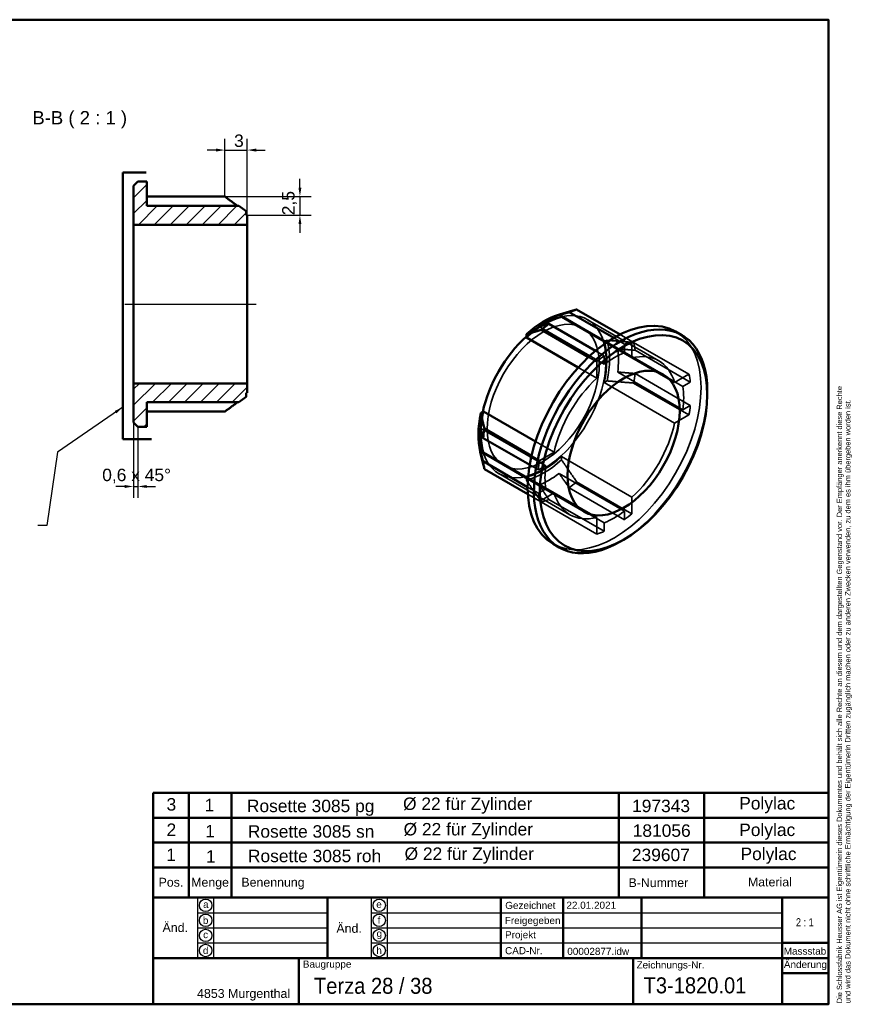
# Model space of a CAD drawing. Header units: millimetres. Extents: x 5 to 208, y 5 to 144.
# Tile 2 of 2: x 91 to 208, y 5 to 144. Entities that reach past the tile are written whole.
import ezdxf
from ezdxf.enums import TextEntityAlignment as Align

# ---------------------------------------------------------------- set-up
doc = ezdxf.new("R2010")
doc.units = ezdxf.units.MM
doc.header["$LTSCALE"] = 0.5
for name, color, linetype, lineweight in [('Bemaßungen(DIN)', 7, 'Continuous', 25), ('Mittellinie(DIN)', 7, 'Continuous', 25), ('Sichtbare Kanten(DIN)', 7, 'Continuous', 50), ('Skizziergeometrie(DIN)', 7, 'Continuous', 50), ('Skizzierlinie(DIN)', 7, 'Continuous', 25), ('Symbole(DIN)', 7, 'Continuous', 25), ('Verdeckte Kanten(DIN)', 7, 'Continuous', 35)]:
    doc.layers.add(name, color=color, linetype=linetype, lineweight=lineweight)
doc.layers.add('Schraffur', color=179, linetype='Continuous', lineweight=9, true_color=0x1e1e47)
doc.styles.add('Aktuell-DIN', font='arial.ttf')
doc.styles.add('Aktuell-DINGroßer Text', font='arial.ttf')
doc.styles.add('STANDARD-DIN~0', font='arial.ttf')
doc.styles.add('Textstil10', font='arial.ttf')
doc.styles.add('Textstil41', font='arial.ttf', dxfattribs={"width": 0.8})
doc.styles.add('Textstil80', font='arial.ttf', dxfattribs={"width": 0.9})
doc.styles.add('Textstil83', font='arial.ttf', dxfattribs={"width": 0.8})
doc.dimstyles.new('CAD-LAN', dxfattribs={"dimscale": 0.5, "dimtxt": 3.5, "dimasz": 2.5, "dimexe": 3.175, "dimexo": 0, "dimgap": 0.8, "dimtad": 1, "dimrnd": 1e-08, "dimtxsty": 'STANDARD-DIN~0', "dimcen": 0.09, "dimdle": 10, "dimclrd": 250, "dimclre": 250, "dimclrt": 250, "dimadec": 0, "dimazin": 2, "dimtfac": 1, "dimtmove": 0, "dimatfit": 3, "dimfxl": 1, "dimtolj": 1, "dimtzin": 0, "dimlwd": 25, "dimlwe": 25, "dimarcsym": 0})
doc.dimstyles.new('CAD-LAN$7', dxfattribs={"dimscale": 0.5, "dimtxt": 3.5, "dimasz": 2.5, "dimexe": 3.175, "dimexo": 0, "dimgap": 0.8, "dimtad": 1, "dimrnd": 1e-08, "dimtxsty": 'STANDARD-DIN~0', "dimcen": 0.09, "dimdle": 10, "dimclrd": 7, "dimclre": 250, "dimclrt": 250, "dimadec": 0, "dimazin": 2, "dimtfac": 1, "dimtmove": 0, "dimatfit": 3, "dimfxl": 1, "dimtolj": 1, "dimtzin": 0, "dimlwd": 25, "dimlwe": 25, "dimarcsym": 0})

# ---------------------------------------------------------------- blocks, each defined once
blk = doc.blocks.new('Ränder Standardrahmen')
at = {"layer": 'Skizziergeometrie(DIN)', "flags": 128}
blk.add_lwpolyline([(10, 10), (10, 287), (410, 287), (410, 10), (10, 10)], dxfattribs=at)
blk = doc.blocks.new('Schriftfelder Heusser')
at = {"layer": 'Skizziergeometrie(DIN)'}
for p, q in [((101, 236.92), (101, 250.92)), ((101, 250.92), (291, 250.92)), ((111, 236.92), (111, 250.92)), ((123, 236.92), (123, 250.92)), ((232, 236.92), (232, 250.92)), ((256, 236.92), (256, 250.92)), ((291, 250.92), (291, 236.92)), ((101, 243.92), (291, 243.92)), ((101, 229.92), (101, 236.92)), ((101, 236.92), (291, 236.92)), ((111, 229.92), (111, 236.92)), ((123, 229.92), (123, 236.92)), ((232, 229.92), (232, 236.92)), ((256, 229.92), (256, 236.92)), ((291, 236.92), (291, 229.92)), ((101, 191.42), (101, 229.92)), ((101, 229.92), (291, 229.92)), ((111, 229.92), (111, 221.42)), ((123, 229.92), (123, 221.42)), ((232, 229.92), (232, 221.42)), ((256, 229.92), (256, 221.42)), ((291, 229.92), (291, 191.42)), ((101, 221.42), (291, 221.42)), ((150, 221.42), (150, 204.42)), ((198.85, 221.42), (198.85, 204.42)), ((216.35, 221.42), (216.35, 204.42)), ((238.35, 221.42), (238.35, 204.42)), ((278, 221.42), (278, 191.42)), ((278, 208.67), (291, 208.67)), ((101, 204.42), (291, 204.42)), ((142, 204.42), (142, 191.42)), ((236, 204.42), (236, 191.42)), ((278, 200.17), (291, 200.17)), ((291, 191.42), (101, 191.42))]:
    blk.add_line(p, q, dxfattribs=at)
at = {"layer": 'Skizzierlinie(DIN)'}
for p, q in [((113.5, 221.42), (113.5, 204.42)), ((118, 221.42), (118, 204.42)), ((162.35, 221.42), (162.35, 204.42)), ((166.85, 221.42), (166.85, 204.42)), ((113.5, 217.17), (150, 217.17)), ((162.35, 217.17), (278, 217.17)), ((113.5, 212.92), (150, 212.92)), ((162.35, 212.92), (278, 212.92)), ((113.5, 208.67), (150, 208.67)), ((162.35, 208.67), (278, 208.67))]:
    blk.add_line(p, q, dxfattribs=at)
for centre in [(115.75, 219.25), (164.6, 219.25), (115.75, 215.04), (164.6, 215.04), (115.75, 210.79), (164.6, 210.79), (115.75, 206.54), (164.6, 206.54)]:
    blk.add_circle(centre, 1.75, dxfattribs=at)
at = {"layer": 'Symbole(DIN)', "color": 7, "insert": (293.33, 191.7), "char_height": 1.5, "width": 182.3003, "attachment_point": 1, "rotation": 90, "line_spacing_factor": 0.944221, "style": 'Aktuell-DIN'}
blk.add_mtext('\\fArial|b0|i0;\\H1.5000;Die Schlossfabrik Heusser AG ist Eigentümerin dieses Dokumentes und behält sich alle Rechte an diesem und dem dargestellten Gegenstand vor. Der Empfänger anerkennt diese Rechte\\Pund wird das Dokument nicht ohne schriftliche Ermächtigung der Eigentümerin Dritten zugänglich machen oder zu anderen Zwecken verwenden, zu dem es ihm übergeben worden ist.\\P ', dxfattribs=at)
at = {"layer": 'Symbole(DIN)', "color": 179, "true_color": 0x262659, "style": 'Aktuell-DIN'}
for s, insert, char_height, attachment_point in [('B-Nummer', (234.74, 225.62), 2.489, 4), ('Material', (274.52, 225.81), 2.489, 5), ('Pos.', (106, 227), 2.489, 2), ('Menge', (117, 227), 2.489, 2), ('Benennung', (125.81, 225.38), 2.489, 4), ('\\fArial|b0|i0;a', (115.81, 219.53), 2, 5), ('\\fArial|b0|i0;e', (164.54, 219.53), 2, 5), ('\\fArial|b0|i0;Gezeichnet', (200.05, 219.23), 2, 4), ('\\fArial|b0|i0;b', (115.75, 215), 2, 5), ('\\fArial|b0|i0;f', (164.55, 215.06), 2, 5), ('\\fArial|b0|i0;Freigegeben', (199.92, 216), 2, 1), ('\\fArial|b0|i0;c', (115.75, 211.01), 2, 5), ('\\fArial|b0|i0;g', (164.63, 211.05), 2, 5), ('\\fArial|b0|i0;Projekt', (200, 211.98), 2, 1), ('\\fArial|b0|i0;d', (115.76, 206.55), 2, 5), ('\\fArial|b0|i0;h', (164.55, 206.57), 2, 5), ('\\fArial|b0|i0;CAD-Nr.', (200, 207.5), 2, 1), ('\\fArial|b0|i0;\\H2.0000;Massstab', (284.39, 206.37), 2, 5), ('\\fArial|b0|i0;\\H2.0000;Baugruppe', (143.1, 203.73), 2, 1), ('\\fArial|b0|i0;Zeichnungs-Nr.', (237, 203.5), 2, 1), ('\\fArial|b0|i0;\\H2.5000;4853 Murgenthal', (113.33, 192.46), 2.5, 7)]:
    blk.add_mtext(s, dxfattribs=dict(at, insert=insert, char_height=char_height, attachment_point=attachment_point))
at = {"layer": 'Symbole(DIN)', "color": 179, "true_color": 0x262659, "attachment_point": 5, "style": 'Aktuell-DIN'}
for s, insert, char_height, width in [('Änd.', (107.21, 213), 2.489, 12.3494), ('Änd.', (156.12, 212.76), 2.489, 12.3494), ('\\fArial|b0|i0;Änderung', (284.51, 202.33), 2, 12.1143)]:
    blk.add_mtext(s, dxfattribs=dict(at, insert=insert, char_height=char_height, width=width))
at = {"layer": 'Symbole(DIN)', "color": 179, "true_color": 0x262659, "style": 'Textstil10'}
for tag, p in [('ERSTELLUNGSDATUM_001', (217.26, 218.29)), ('DATEINAME_001', (217.51, 205.31))]:
    blk.add_attdef(tag, p, '', height=2, dxfattribs=at)
at = {"layer": 'Symbole(DIN)', "color": 179, "true_color": 0x262659}
for tag, height, style, p in [('AUTOR', 2.49, 'Aktuell-DIN', (240.03, 219.26)), ('KONTROLLDATUM', 2, 'Textstil10', (217.42, 215.04)), ('KONTROLLIERT_VON', 2, 'Textstil10', (239.98, 215.05))]:
    blk.add_attdef(tag, text='', height=height, dxfattribs=dict(at, style=style)).set_placement(p, align=Align.MIDDLE_LEFT)
at = {"layer": 'Symbole(DIN)', "color": 7}
for tag, p, height, style, width in [('Anfänglicher_Ansichtsmaßstab_001', (281.84, 213.34), 2.3, 'Textstil83', 0.8), ('TITEL_001', (143.1, 194.37), 4.5, 'Textstil80', 0.9), ('BAUTEILNUMMER_001', (237.4, 194.5), 4.5, 'Textstil80', 0.9)]:
    blk.add_attdef(tag, p, '', height=height, dxfattribs=dict(at, style=style, width=width))
at = {"layer": 'Symbole(DIN)', "color": 179, "true_color": 0x262659, "style": 'Textstil10'}
blk.add_attdef('PROJEKT', text='', height=2, dxfattribs=at).set_placement((217.77, 209.72), align=Align.BOTTOM_LEFT)
at = {"layer": 'Symbole(DIN)', "color": 7, "style": 'Textstil41', "width": 0.8}
blk.add_attdef('STATUS', text='', height=5, dxfattribs=at).set_placement((284.53, 195.86), align=Align.MIDDLE_CENTER)
blk = doc.blocks.new('*D19')
at = {"layer": 'Bemaßungen(DIN)', "color": 250, "linetype": 'Continuous', "lineweight": 25, "true_color": 0x3f3f3f, "transparency": 16777216}
for p, q in [((120.09, 118.62), (120.09, 126.75)), ((123.24, 116), (123.24, 126.75)), ((118.84, 125.16), (117.59, 125.16)), ((120.09, 125.16), (123.24, 125.16)), ((124.49, 125.16), (125.74, 125.16))]:
    blk.add_line(p, q, dxfattribs=at)
at = {"layer": 'Bemaßungen(DIN)', "color": 250, "linetype": 'Continuous', "true_color": 0x3f3f3f, "transparency": 16777216}
for points in [[(118.84, 125.37), (118.84, 124.95), (120.09, 125.16)], [(124.49, 125.37), (124.49, 124.95), (123.24, 125.16)]]:
    blk.add_solid(points, dxfattribs=at)
at = {"layer": 'Defpoints', "color": 0, "linetype": 'Continuous', "transparency": 16777216}
for p in [(123.24, 125.16), (120.09, 118.62), (123.24, 116)]:
    blk.add_point(p, dxfattribs=at)
at = {"layer": 'Bemaßungen(DIN)', "color": 250, "linetype": 'Continuous', "lineweight": 25, "true_color": 0x3f3f3f, "transparency": 16777216, "insert": (120.7, 127.35), "char_height": 1.75, "attachment_point": 1, "style": 'STANDARD-DIN~0'}
blk.add_mtext('\\A1; \\fArial|b0|i0;\\H1.7500;3', dxfattribs=at)
blk = doc.blocks.new('*D20')
at = {"layer": 'Bemaßungen(DIN)', "color": 250, "linetype": 'Continuous', "lineweight": 25, "true_color": 0x3f3f3f, "transparency": 16777216}
for p, q in [((130.64, 119.87), (130.64, 121.12)), ((120.09, 118.62), (132.23, 118.62)), ((130.64, 118.62), (130.64, 116)), ((123.24, 116), (132.23, 116)), ((130.64, 114.75), (130.64, 113.5))]:
    blk.add_line(p, q, dxfattribs=at)
at = {"layer": 'Bemaßungen(DIN)', "color": 250, "linetype": 'Continuous', "true_color": 0x3f3f3f, "transparency": 16777216}
for points in [[(130.44, 119.87), (130.85, 119.87), (130.64, 118.62)], [(130.44, 114.75), (130.85, 114.75), (130.64, 116)]]:
    blk.add_solid(points, dxfattribs=at)
at = {"layer": 'Defpoints', "color": 0, "linetype": 'Continuous', "transparency": 16777216}
for p in [(120.09, 118.62), (123.24, 116), (130.64, 116)]:
    blk.add_point(p, dxfattribs=at)
at = {"layer": 'Bemaßungen(DIN)', "color": 250, "linetype": 'Continuous', "lineweight": 25, "true_color": 0x3f3f3f, "transparency": 16777216, "insert": (128.14, 115.32), "char_height": 1.75, "attachment_point": 1, "rotation": 90, "style": 'STANDARD-DIN~0'}
blk.add_mtext('\\A1; \\fArial|b0|i0;\\H1.7500;2,5', dxfattribs=at)
blk = doc.blocks.new('*D21')
at = {"layer": 'Bemaßungen(DIN)', "color": 250, "linetype": 'Continuous', "lineweight": 25, "true_color": 0x3f3f3f, "transparency": 16777216}
for p, q in [((107.24, 86.85), (107.24, 76.25)), ((107.84, 86.25), (107.84, 76.25)), ((105.99, 77.84), (104.74, 77.84)), ((107.24, 77.84), (107.84, 77.84)), ((109.09, 77.84), (110.34, 77.84))]:
    blk.add_line(p, q, dxfattribs=at)
at = {"layer": 'Bemaßungen(DIN)', "color": 250, "linetype": 'Continuous', "true_color": 0x3f3f3f, "transparency": 16777216}
for points in [[(105.99, 78.05), (105.99, 77.63), (107.24, 77.84)], [(109.09, 78.05), (109.09, 77.63), (107.84, 77.84)]]:
    blk.add_solid(points, dxfattribs=at)
at = {"layer": 'Defpoints', "color": 0, "linetype": 'Continuous', "transparency": 16777216}
for p in [(107.24, 86.85), (107.84, 86.25), (107.84, 77.84)]:
    blk.add_point(p, dxfattribs=at)
at = {"layer": 'Bemaßungen(DIN)', "color": 250, "linetype": 'Continuous', "lineweight": 25, "true_color": 0x3f3f3f, "transparency": 16777216, "insert": (102.83, 80.34), "char_height": 1.75, "attachment_point": 1, "style": 'STANDARD-DIN~0'}
blk.add_mtext('\\A1;\\fArial|b0|i0;\\H1.7500;0,6 x 45°', dxfattribs=at)

msp = doc.modelspace()

# ---------------------------------------------------------------- hatches: boundary and pattern name
at = {"layer": 'Schraffur'}
h = msp.add_hatch(dxfattribs=at)
h.set_pattern_fill('ANSI31', color=256, scale=12.7, style=0)
h.set_pattern_definition([(45, (0, 0), (-1.122532, 1.122532), [])])
h.paths.add_polyline_path([(107.84, 120.747), (107.24, 120.147), (107.24, 114.647), (123.24, 114.647), (123.24, 115.997), (123.09, 115.997), (123.09, 116.547), (122.068, 117.297), (109.09, 117.297), (109.09, 120.747)])
h.paths.add_polyline_path([(107.24, 86.847), (107.84, 86.247), (109.09, 86.247), (109.09, 89.697), (122.068, 89.697), (123.09, 90.447), (123.09, 90.997), (123.24, 90.997), (123.24, 92.347), (107.24, 92.347)])

# ---------------------------------------------------------------- linework, layer by layer
at = {"layer": 'Mittellinie(DIN)', "linetype": 'Continuous'}
msp.add_line((105.99, 103.497), (124.49, 103.497), dxfattribs=at)
at = {"layer": 'Sichtbare Kanten(DIN)'}
for p, q in [((107.84, 120.747), (107.24, 120.147)), ((109.09, 120.747), (107.84, 120.747)), ((109.09, 117.297), (109.09, 120.747)), ((107.24, 120.147), (107.24, 114.647)), ((109.09, 118.615), (120.09, 118.615)), ((122.068, 117.297), (109.09, 117.297)), ((123.09, 116.547), (122.068, 117.297)), ((123.09, 115.997), (123.09, 116.547)), ((123.24, 115.997), (123.09, 115.997)), ((123.24, 114.647), (123.24, 115.997)), ((107.24, 114.647), (123.24, 114.647)), ((107.24, 92.347), (107.24, 114.647)), ((123.24, 92.347), (123.24, 114.647)), ((167.17, 102.03), (169.05, 102.583)), ((175.673, 99.213), (169.571, 102.736)), ((173.794, 98.103), (167.112, 101.961)), ((174.781, 98.728), (168.51, 102.349)), ((171.249, 96.052), (164.621, 99.879)), ((172.24, 96.929), (165.682, 100.716)), ((162.5, 98.782), (162.5, 99.249)), ((169.795, 94.57), (162.5, 98.782)), ((184.383, 99.126), (183.499, 99.637)), ((123.24, 92.347), (107.24, 92.347)), ((107.24, 92.347), (107.24, 86.847)), ((123.24, 90.997), (123.24, 92.347)), ((122.068, 89.697), (123.09, 90.447)), ((123.09, 90.447), (123.09, 90.997)), ((123.09, 90.997), (123.24, 90.997)), ((187.956, 90.74), (187.956, 91.23)), ((109.09, 86.247), (109.09, 89.697)), ((109.09, 89.697), (122.068, 89.697)), ((109.09, 88.378), (120.09, 88.378)), ((156.085, 88.138), (156.489, 88.372)), ((156.489, 88.372), (163.784, 84.16)), ((107.24, 86.847), (107.84, 86.247)), ((107.84, 86.247), (109.09, 86.247)), ((163.228, 82.16), (156.6, 85.986)), ((162.964, 80.863), (156.406, 84.649)), ((156.012, 82.703), (156.472, 80.799)), ((162.725, 78.931), (156.043, 82.788)), ((162.677, 77.763), (156.406, 81.383)), ((162.703, 76.748), (156.6, 80.271)), ((167.133, 69.248), (166.249, 69.759)), ((176.182, 70.348), (175.758, 70.103))]:
    msp.add_line(p, q, dxfattribs=at)
for centre, major_axis, start_param, end_param in [((167.096, 89.188), (7.625, 13.207), 0.5538258, 0.6538717), ((174.874, 84.698), (-8.625, -14.939), 3.1415927, 6.2831853), ((164.975, 90.413), (-6.525, -11.302), 3.686741, 4.1985141), ((165.698, 89.996), (6.9, 11.951), 0.6399584, 0.9308379), ((175.758, 84.187), (8.625, 14.939), 5.4977871, 10.2101761), ((167.096, 89.188), (7.625, 13.207), 0.9169246, 1.0169705), ((164.869, 90.474), (6.25, 10.825), 1.0567147, 2.084878), ((164.975, 90.413), (-6.525, -11.302), 5.2262638, 5.7380369), ((165.698, 89.996), (6.9, 11.951), 2.2107548, 2.5016342), ((167.096, 89.188), (7.625, 13.207), 2.1246221, 2.2246681), ((167.096, 89.188), (7.625, 13.207), 2.4877209, 2.5877669)]:
    msp.add_ellipse(centre, major_axis=major_axis, ratio=0.5773503, start_param=start_param, end_param=end_param, dxfattribs=at)
for major_axis in [(-8.325, -14.419), (-5.575, -9.656)]:
    msp.add_ellipse((176.182, 83.942), major_axis=major_axis, ratio=0.5773503, dxfattribs=at)
for points, weights in [([(120.09, 118.615), (121.021, 117.926), (121.871, 117.297)], [1.01687265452, 1.01379088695, 1.00865756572]), ([(169.571, 102.736), (169.305, 102.659), (169.05, 102.583)], [1.01745893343, 1.01618054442, 1.0145540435]), ([(167.112, 101.961), (167.776, 102.146), (168.51, 102.349)], [1.00744290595, 1.01343451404, 1.01687265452]), ([(162.5, 99.249), (163.473, 99.543), (164.621, 99.879)], [1, 1.01195536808, 1.01745893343]), ([(165.682, 100.716), (164.947, 100.513), (164.284, 100.328)], [1.01687265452, 1.01343451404, 1.00744290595]), ([(121.871, 89.697), (121.021, 89.067), (120.09, 88.378)], [1.00865756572, 1.01379088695, 1.01687265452]), ([(156.6, 85.986), (156.317, 87.149), (156.085, 88.138)], [1.01745893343, 1.01195536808, 1]), ([(156.043, 86.054), (156.215, 85.387), (156.406, 84.649)], [1.00744290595, 1.01343451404, 1.01687265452]), ([(156.406, 81.383), (156.215, 82.121), (156.043, 82.788)], [1.01687265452, 1.01343451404, 1.00744290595]), ([(156.472, 80.799), (156.535, 80.54), (156.6, 80.271)], [1.0145540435, 1.01618054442, 1.01745893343])]:
    msp.add_rational_spline(points, weights, degree=2, dxfattribs=at)
at = {"layer": 'Skizziergeometrie(DIN)', "linetype": 'Continuous'}
for p, q in [((109, 122), (105.75, 122)), ((105.75, 122), (105.75, 84.5)), ((105.75, 84.5), (109.75, 84.5))]:
    msp.add_line(p, q, dxfattribs=at)
at = {"layer": 'Verdeckte Kanten(DIN)'}
for p, q in [((167.45, 102.107), (167.45, 101.64)), ((167.45, 101.64), (177.349, 95.924)), ((181.124, 95.523), (171.119, 101.3)), ((173.46, 95.03), (164.284, 100.328)), ((181.757, 93.599), (170.444, 100.131)), ((173.46, 98.17), (173.864, 98.403)), ((176.288, 97.858), (174.781, 98.728)), ((177.349, 98.246), (175.673, 99.213)), ((176.288, 96.663), (173.794, 98.103)), ((176.288, 97.858), (176.288, 96.663)), ((177.349, 95.924), (177.349, 98.246)), ((185.37, 93.615), (177.592, 98.106)), ((185.564, 92.503), (177.786, 96.993)), ((172.399, 95.388), (171.249, 96.052)), ((173.46, 96.225), (172.24, 96.929)), ((173.46, 95.03), (173.46, 96.225)), ((184.529, 91.905), (176.288, 96.663)), ((183.359, 92.454), (177.349, 95.924)), ((172.399, 93.067), (169.795, 94.57)), ((172.399, 95.388), (172.399, 93.067)), ((184.529, 88.639), (175.353, 93.937)), ((185.564, 89.237), (177.786, 93.727)), ((185.37, 93.615), (183.359, 92.454)), ((173.864, 92.688), (173.46, 92.454)), ((173.46, 92.454), (183.359, 86.739)), ((185.37, 87.899), (177.592, 92.39)), ((184.529, 91.905), (185.564, 92.503)), ((185.564, 89.237), (184.529, 88.639)), ((183.359, 86.739), (185.37, 87.899)), ((165.219, 80.756), (156.043, 86.054)), ((163.784, 84.16), (166.389, 82.656)), ((156.489, 82.656), (156.085, 82.423)), ((166.389, 76.941), (156.489, 82.656)), ((164.379, 81.496), (163.228, 82.16)), ((166.389, 82.656), (164.379, 81.496)), ((167.45, 82.044), (167.45, 81.577)), ((177.349, 76.329), (167.45, 82.044)), ((170.607, 74.286), (159.294, 80.818)), ((164.184, 80.159), (162.964, 80.863)), ((164.184, 80.159), (165.219, 80.756)), ((168.624, 73.872), (158.619, 79.649)), ((162.5, 78.719), (162.5, 79.186)), ((176.288, 74.365), (167.112, 79.663)), ((164.184, 76.893), (162.677, 77.763)), ((165.219, 77.49), (162.725, 78.931)), ((176.288, 73.17), (168.51, 77.661)), ((177.349, 74.007), (169.571, 78.498)), ((164.379, 75.78), (162.703, 76.748)), ((165.219, 77.49), (164.184, 76.893)), ((164.379, 75.78), (166.389, 76.941)), ((173.46, 72.732), (165.219, 77.49)), ((166.389, 76.941), (172.399, 73.471)), ((177.349, 74.007), (177.349, 76.329)), ((172.399, 71.15), (164.621, 75.64)), ((173.46, 71.537), (165.682, 76.028)), ((172.399, 73.471), (172.399, 71.15)), ((176.288, 74.365), (176.288, 73.17)), ((173.46, 71.537), (173.46, 72.732))]:
    msp.add_line(p, q, dxfattribs=at)
for centre, major_axis, start_param, end_param in [((164.869, 90.474), (6.25, 10.825), 2.084878, 7.3399), ((164.975, 90.413), (6.25, 10.825), 0.5016041, 1.0691923), ((164.975, 90.413), (-6.525, -11.302), 3.6554675, 3.686741), ((174.874, 84.698), (8.625, 14.939), 3.1415927, 6.2831853), ((164.975, 90.413), (6.525, 11.302), 5.2262638, 5.7693104), ((164.975, 90.413), (-6.25, -10.825), 2.0724004, 2.6399886), ((165.698, 89.996), (-6.9, -11.951), 2.2107548, 2.5016342), ((174.874, 84.698), (-7.625, -13.207), 3.6954185, 3.7954644), ((167.096, 89.188), (-7.625, -13.207), 2.4877209, 2.5877669), ((174.874, 84.698), (-7.625, -13.207), 4.0585172, 4.1585632), ((174.874, 84.698), (-6.9, -11.951), 3.7815511, 4.0724306), ((174.874, 84.698), (6.25, 10.825), 5.7815813, 6.7847894), ((174.874, 84.698), (6.25, 10.825), 1.0691923, 2.0724004), ((167.096, 89.188), (-7.625, -13.207), 2.1246221, 2.2246681), ((174.874, 84.698), (7.625, 13.207), 5.6293136, 5.7293595), ((174.874, 84.698), (6.9, 11.951), 5.3523474, 5.6432269), ((175.758, 84.187), (8.625, 14.939), 3.9269908, 5.4977871), ((174.874, 84.698), (7.625, 13.207), 5.2662148, 5.3662607), ((164.975, 90.413), (6.25, 10.825), 2.0724004, 2.6399886), ((174.874, 84.698), (-6.25, -10.825), 1.0691923, 2.0724004), ((164.975, 90.413), (-6.525, -11.302), 5.7380369, 5.7693104), ((164.975, 90.413), (-6.25, -10.825), 0.5016041, 1.0691923), ((164.975, 90.413), (6.525, 11.302), 3.6554675, 4.1985141), ((174.874, 84.698), (-7.625, -13.207), 5.2662148, 5.3662607), ((174.874, 84.698), (-6.9, -11.951), 5.3523474, 5.6432269), ((165.698, 89.996), (-6.9, -11.951), 0.6399584, 0.9308379), ((167.096, 89.188), (-7.625, -13.207), 0.9169246, 1.0169705), ((174.874, 84.698), (-7.625, -13.207), 5.6293136, 5.7293595), ((174.874, 84.698), (-6.25, -10.825), 5.7815813, 6.7847894), ((167.096, 89.188), (-7.625, -13.207), 0.5538258, 0.6538717), ((174.874, 84.698), (6.9, 11.951), 3.7815511, 4.0724306), ((174.874, 84.698), (7.625, 13.207), 4.0585172, 4.1585632), ((174.874, 84.698), (7.625, 13.207), 3.6954185, 3.7954644)]:
    msp.add_ellipse(centre, major_axis=major_axis, ratio=0.5773503, start_param=start_param, end_param=end_param, dxfattribs=at)
msp.add_ellipse((164.869, 90.474), major_axis=(-5.575, -9.656), ratio=0.5773503, dxfattribs=at)
for points, weights in [([(169.05, 102.583), (168.198, 102.333), (167.45, 102.107)], [1.0145540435, 1.00917832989, 1]), ([(173.864, 98.403), (175.578, 98.269), (177.592, 98.106)], [1, 1.01195536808, 1.01745893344]), ([(177.786, 96.993), (176.508, 97.104), (175.353, 97.203)], [1.01687265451, 1.01343451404, 1.00744290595]), ([(175.353, 93.937), (176.508, 93.838), (177.786, 93.727)], [1.00744290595, 1.01343451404, 1.01687265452]), ([(177.592, 92.39), (175.578, 92.554), (173.864, 92.688)], [1.01745893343, 1.01195536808, 1]), ([(156.085, 82.423), (156.264, 81.661), (156.472, 80.799)], [1, 1.00917832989, 1.0145540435]), ([(167.45, 81.577), (168.422, 80.16), (169.571, 78.498)], [1, 1.01195536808, 1.01745893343]), ([(168.51, 77.661), (167.776, 78.712), (167.112, 79.663)], [1.01687265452, 1.01343451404, 1.00744290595]), ([(164.621, 75.64), (163.473, 77.303), (162.5, 78.719)], [1.01745893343, 1.01195536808, 1]), ([(164.284, 78.03), (164.947, 77.079), (165.682, 76.028)], [1.00744290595, 1.01343451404, 1.01687265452])]:
    msp.add_rational_spline(points, weights, degree=2, dxfattribs=at)

# ---------------------------------------------------------------- block references
at = {"xscale": 0.5, "yscale": 0.5, "zscale": 0.5}
msp.add_blockref('Ränder Standardrahmen', (0, 0), dxfattribs=at)
msp.add_blockref('Schriftfelder Heusser', (59.5, -90.708), dxfattribs=at).add_auto_attribs({'TITEL_001': '  Terza 28 / 38', 'ERSTELLUNGSDATUM_001': '22.01.2021', 'BAUTEILNUMMER_001': ' T3-1820.01', 'DATEINAME_001': '00002877.idw', 'Anfänglicher_Ansichtsmaßstab_001': '2 : 1'})

# ---------------------------------------------------------------- texts
at = {"layer": 'Symbole(DIN)', "color": 7}
for s, insert, char_height, attachment_point, style in [('B-B ( 2 : 1 )', (92.995, 128.217), 1.8669, 7, 'Aktuell-DINGroßer Text'), ('\\fArial|b0|i0;\\H1.7500;3', (111.878, 34.001), 1.75, 1, 'Aktuell-DIN'), ('\\fArial|b0|i0;\\H1.7500;1', (117.228, 33.905), 1.75, 1, 'Aktuell-DIN'), ('\\fArial|b0|i0;\\H1.7500;2', (111.878, 30.435), 1.75, 1, 'Aktuell-DIN'), ('\\fArial|b0|i0;\\H1.7500;1', (117.324, 30.242), 1.75, 1, 'Aktuell-DIN'), ('\\fArial|b0|i0;\\H1.7500;1', (111.83, 26.916), 1.75, 1, 'Aktuell-DIN'), ('\\fArial|b0|i0;\\H1.7500;1', (117.421, 26.675), 1.75, 1, 'Aktuell-DIN')]:
    msp.add_mtext(s, dxfattribs=dict(at, insert=insert, char_height=char_height, attachment_point=attachment_point, style=style))
at = {"layer": 'Symbole(DIN)', "color": 7, "char_height": 1.75, "attachment_point": 1, "style": 'Aktuell-DIN'}
for s, insert, width in [('\\fArial|b0|i0;\\H1.7500;Rosette 3085 pg', (123.184, 33.781), 17.9375), ('\\fArial|b0|i0;\\H1.7500; Ø 22 für Zylinder', (144.468, 34.088), 18.88186), ('\\fArial|b0|i0;\\H1.7500;197343', (177.366, 33.78), 8.15511), ('\\fArial|b0|i0;\\H1.7500;Polylac', (192.442, 34.154), 7.88167), ('\\fArial|b0|i0;\\H1.7500; Ø 22 für Zylinder', (144.55, 30.506), 18.88186), ('\\fArial|b0|i0;\\H1.7500;Polylac', (192.442, 30.42), 7.88167), ('\\fArial|b0|i0;\\H1.7500;Rosette 3085 sn', (123.313, 30.194), 17.80145), ('\\fArial|b0|i0;\\H1.7500;181056', (177.458, 30.308), 8.15511), ('\\fArial|b0|i0;\\H1.7500;Rosette 3085 roh', (123.327, 26.742), 18.75114), ('\\fArial|b0|i0;\\H1.7500; Ø 22 für Zylinder', (144.685, 27.059), 18.88186), ('\\fArial|b0|i0;\\H1.7500;239607', (177.341, 26.895), 8.15511), ('\\fArial|b0|i0;\\H1.7500;Polylac', (192.625, 27.039), 7.88167)]:
    msp.add_mtext(s, dxfattribs=dict(at, insert=insert, width=width))

# ---------------------------------------------------------------- dimensions: what is measured, and where the dimension line sits
at = {"layer": 'Bemaßungen(DIN)', "color": 250, "linetype": 'Continuous', "lineweight": 25, "true_color": 0x3f3f3f}
for base, p1, p2, angle, text, override, picture, middle in [((123.24, 125.161), (120.09, 118.615), (123.24, 115.997), 180, ' \\fArial|b0|i0;\\H1.7500;3', {"dimgap": 0.8, "dimdec": 1, "dimtol": 0, "dimlim": 0, "dimtp": 0, "dimtm": 0, "dimtdec": 2, "dimtofl": 1, "dimatfit": 1}, '*D19', (121.665, 125.161)), ((130.644, 115.997), (120.09, 118.615), (123.24, 115.997), 90, ' \\fArial|b0|i0;\\H1.7500;2,5', {"dimgap": 0.8, "dimdec": 1, "dimtol": 0, "dimlim": 0, "dimtp": 0, "dimtm": 0, "dimtdec": 2, "dimtofl": 1, "dimatfit": 1}, '*D20', (130.644, 117.306)), ((107.84, 77.837), (107.24, 86.847), (107.84, 86.247), 180, '\\fArial|b0|i0;\\H1.7500;<> x 45°', {"dimgap": 0.8, "dimdec": 2, "dimtol": 0, "dimlim": 0, "dimtp": 0, "dimtm": 0, "dimtdec": 2, "dimtofl": 1, "dimatfit": 1}, '*D21', (107.54, 77.837))]:
    dim = msp.add_linear_dim(base=base, p1=p1, p2=p2, angle=angle, text=text, dimstyle='CAD-LAN', override=override, dxfattribs=at)
    dim.commit()
    dim.dimension.update_dxf_attribs({"geometry": picture, "text_midpoint": middle, "dimtype": 160})

# ---------------------------------------------------------------- leaders
at = {"layer": 'Symbole(DIN)', "color": 7, "linetype": 'Continuous', "lineweight": 25, "annotation_type": 0, "has_hookline": 1, "hookline_direction": 1, "text_width": 24.877}
msp.add_leader([(105.75, 89.007), (96.515, 82.652), (95.018, 72.371), (93.768, 72.371)], dimstyle='CAD-LAN$7', override={"dimtad": 0}, dxfattribs=at)

doc.saveas('drawing.dxf')
